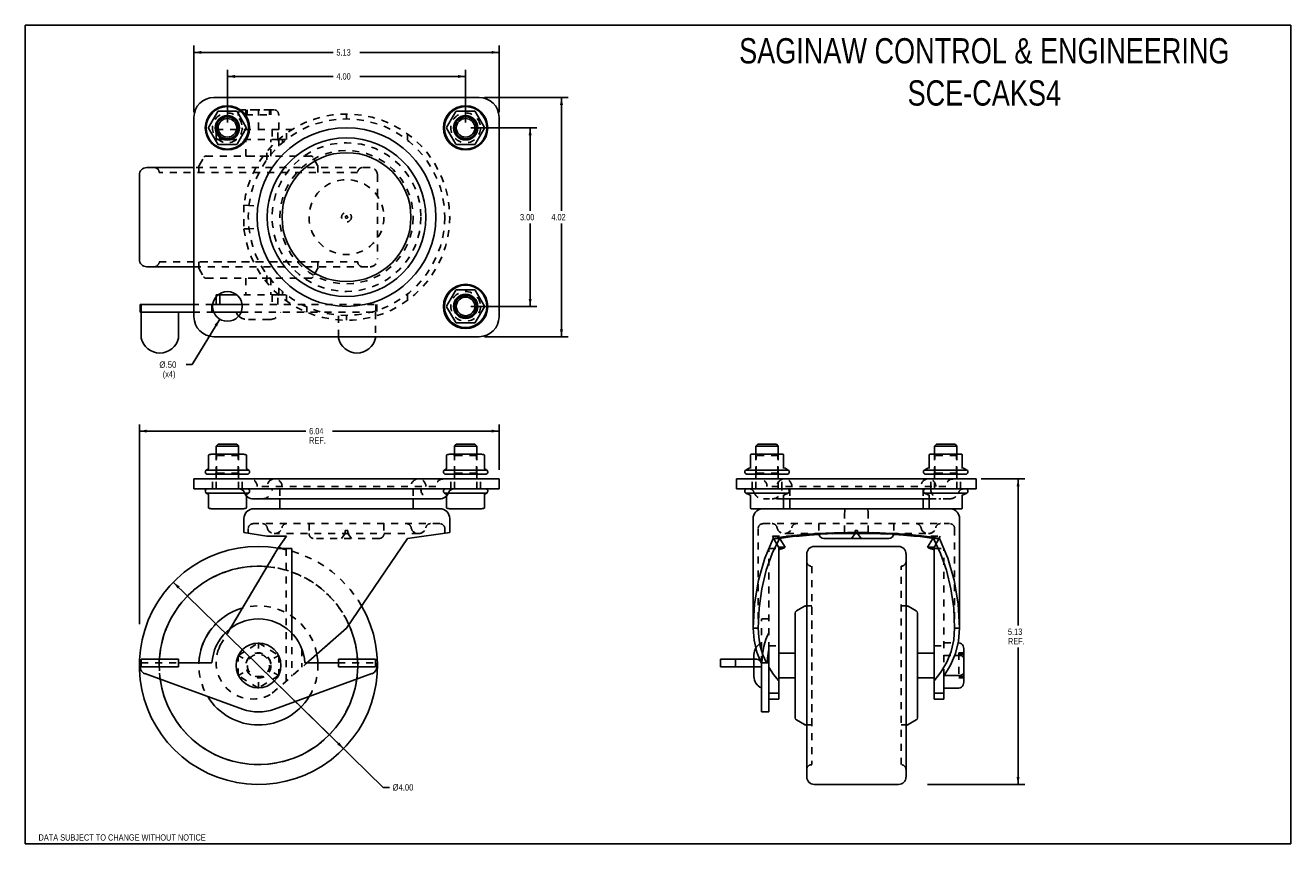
# Model space of a CAD drawing. Header units: inches. Extents: x 0 to 21.2, y 0 to 13.8.
import ezdxf
from ezdxf.enums import TextEntityAlignment as Align

# ---------------------------------------------------------------- set-up
doc = ezdxf.new("R2010")
doc.units = ezdxf.units.IN
doc.header["$LTSCALE"] = 1.16875
doc.header["$MEASUREMENT"] = 0
doc.linetypes.add('HIDDEN', pattern=[0.2, 0.1, -0.1])
doc.layers.get('0').update_dxf_attribs({"linetype": 'CONTINUOUS'})
doc.layers.add('DEFAULT_2', color=8, linetype='HIDDEN')
doc.styles.get("Standard").update_dxf_attribs({"font": 'txt', "width": 0.8})
doc.dimstyles.new('DIMSTYLE_1', dxfattribs={"dimtxt": 0.10625, "dimasz": 0.125, "dimexe": 0.18, "dimexo": 0.0625, "dimgap": 0.09, "dimtad": 0, "dimtih": 1, "dimtoh": 1, "dimzin": 4, "dimdsep": 46, "dimtxsty": 'Standard', "dimblk": '_FILLED', "dimblk1": '_FILLED', "dimblk2": '_FILLED', "dimcen": 0.09, "dimadec": 0, "dimazin": 0, "dimtfac": 1, "dimtofl": 0, "dimtmove": 0, "dimatfit": 3, "dimldrblk": '_FILLED', "dimfxl": 0, "dimtolj": 1, "dimtzin": 4, "dimarcsym": 0})
doc.dimstyles.new('DIMSTYLE_2', dxfattribs={"dimtxt": 0.10625, "dimasz": 0.125, "dimexe": 0.18, "dimexo": 0.0625, "dimgap": 0.09, "dimtad": 0, "dimtih": 1, "dimtoh": 1, "dimzin": 4, "dimdsep": 46, "dimtxsty": 'Standard', "dimblk": '_FILLED', "dimblk1": '_FILLED', "dimblk2": '_FILLED', "dimcen": 0.09, "dimadec": 0, "dimazin": 0, "dimtfac": 1, "dimtofl": 0, "dimtmove": 0, "dimatfit": 3, "dimldrblk": '_FILLED', "dimfxl": 0, "dimtolj": 1, "dimtzin": 4, "dimarcsym": 0})

# ---------------------------------------------------------------- blocks, each defined once
blk = doc.blocks.new('_FILLED')
at = {"color": 0, "linetype": 'ByBlock'}
blk.add_solid([(0, 0), (-1, 0.2), (-1, -0.2)], dxfattribs=at)
blk = doc.blocks.new('*D0')
at = {"color": 2, "linetype": 'Continuous'}
for p, q in [((7.481, 12.027), (8.59, 12.027)), ((8.478, 12.027), (8.478, 10.634)), ((8.478, 9.027), (8.478, 10.421)), ((7.481, 9.027), (8.59, 9.027))]:
    blk.add_line(p, q, dxfattribs=at)
at = {"color": 2, "linetype": 'Continuous', "xscale": 0.125, "yscale": 0.125, "zscale": 0.125}
for p, rotation in [((8.478, 12.027), 90), ((8.478, 9.027), 270)]:
    blk.add_blockref('_FILLED', p, dxfattribs=dict(at, rotation=rotation))
at = {"color": 2, "linetype": 'Continuous', "width": 0.8}
blk.add_text('3.00', height=0.1062, dxfattribs=at).set_placement((8.308, 10.474))
blk = doc.blocks.new('*D1')
at = {"color": 2, "linetype": 'Continuous'}
for p, q in [((3.394, 12.115), (3.394, 13.003)), ((7.394, 12.115), (7.394, 13.003)), ((3.394, 12.891), (5.171, 12.891)), ((7.394, 12.891), (5.617, 12.891))]:
    blk.add_line(p, q, dxfattribs=at)
at = {"color": 2, "linetype": 'Continuous', "xscale": 0.125, "yscale": 0.125, "zscale": 0.125, "rotation": 180}
blk.add_blockref('_FILLED', (3.394, 12.891), dxfattribs=at)
at = {"color": 2, "linetype": 'Continuous', "xscale": 0.125, "yscale": 0.125, "zscale": 0.125}
blk.add_blockref('_FILLED', (7.394, 12.891), dxfattribs=at)
at = {"color": 2, "linetype": 'Continuous', "width": 0.8}
blk.add_text('4.00', height=0.1062, dxfattribs=at).set_placement((5.224, 12.838))
blk = doc.blocks.new('*D2')
at = {"color": 2, "linetype": 'Continuous'}
for p, q in [((2.831, 12.292), (2.831, 13.408)), ((7.956, 12.292), (7.956, 13.408)), ((2.831, 13.295), (5.171, 13.295)), ((7.956, 13.295), (5.617, 13.295))]:
    blk.add_line(p, q, dxfattribs=at)
at = {"color": 2, "linetype": 'Continuous', "xscale": 0.125, "yscale": 0.125, "zscale": 0.125, "rotation": 180}
blk.add_blockref('_FILLED', (2.831, 13.295), dxfattribs=at)
at = {"color": 2, "linetype": 'Continuous', "xscale": 0.125, "yscale": 0.125, "zscale": 0.125}
blk.add_blockref('_FILLED', (7.956, 13.295), dxfattribs=at)
at = {"color": 2, "linetype": 'Continuous', "width": 0.8}
blk.add_text('5.13', height=0.1062, dxfattribs=at).set_placement((5.224, 13.242))
blk = doc.blocks.new('*D3')
at = {"color": 2, "linetype": 'Continuous'}
for p, q in [((7.711, 12.537), (9.116, 12.537)), ((9.004, 12.537), (9.004, 10.634)), ((9.004, 8.517), (9.004, 10.421)), ((7.711, 8.517), (9.116, 8.517))]:
    blk.add_line(p, q, dxfattribs=at)
at = {"color": 2, "linetype": 'Continuous', "xscale": 0.125, "yscale": 0.125, "zscale": 0.125}
for p, rotation in [((9.004, 12.537), 90), ((9.004, 8.517), 270)]:
    blk.add_blockref('_FILLED', p, dxfattribs=dict(at, rotation=rotation))
at = {"color": 2, "linetype": 'Continuous', "width": 0.8}
blk.add_text('4.02', height=0.1062, dxfattribs=at).set_placement((8.834, 10.474))
blk = doc.blocks.new('*D4')
at = {"color": 2, "linetype": 'Continuous'}
for p, q in [((3.265, 8.813), (2.804, 8.05)), ((2.804, 8.05), (2.701, 8.05))]:
    blk.add_line(p, q, dxfattribs=at)
at = {"color": 2, "linetype": 'Continuous', "xscale": 0.125, "yscale": 0.125, "zscale": 0.125, "rotation": 58.8967093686}
blk.add_blockref('_FILLED', (3.265, 8.813), dxfattribs=at)
at = {"color": 2, "linetype": 'Continuous'}
for s, width, p in [('%%c.50', 0.933333, (2.251, 7.996)), ('(x4)', 0.8, (2.308, 7.837))]:
    blk.add_text(s, height=0.1062, dxfattribs=dict(at, width=width)).set_placement(p)
blk = doc.blocks.new('*D5')
at = {"color": 2, "linetype": 'Continuous'}
for p, q in [((1.915, 3.686), (1.915, 7.045)), ((7.956, 6.281), (7.956, 7.045)), ((1.915, 6.932), (4.712, 6.932)), ((7.956, 6.932), (5.159, 6.932))]:
    blk.add_line(p, q, dxfattribs=at)
at = {"color": 2, "linetype": 'Continuous', "xscale": 0.125, "yscale": 0.125, "zscale": 0.125, "rotation": 180}
blk.add_blockref('_FILLED', (1.915, 6.932), dxfattribs=at)
at = {"color": 2, "linetype": 'Continuous', "xscale": 0.125, "yscale": 0.125, "zscale": 0.125}
blk.add_blockref('_FILLED', (7.956, 6.932), dxfattribs=at)
at = {"color": 2, "linetype": 'Continuous', "width": 0.8}
for s, p in [('6.04', (4.766, 6.879)), ('REF.', (4.766, 6.72))]:
    blk.add_text(s, height=0.1062, dxfattribs=at).set_placement(p)
blk = doc.blocks.new('*D6')
at = {"color": 2, "linetype": 'Continuous'}
for p, q in [((16.054, 6.128), (16.785, 6.128)), ((16.672, 6.128), (16.672, 3.668)), ((16.672, 0.995), (16.672, 3.296)), ((15.152, 0.995), (16.785, 0.995))]:
    blk.add_line(p, q, dxfattribs=at)
at = {"color": 2, "linetype": 'Continuous', "xscale": 0.125, "yscale": 0.125, "zscale": 0.125}
for p, rotation in [((16.672, 6.128), 90), ((16.672, 0.995), 270)]:
    blk.add_blockref('_FILLED', p, dxfattribs=dict(at, rotation=rotation))
at = {"color": 2, "linetype": 'Continuous', "width": 0.8}
for s, p in [('5.13', (16.502, 3.508)), ('REF.', (16.502, 3.349))]:
    blk.add_text(s, height=0.1062, dxfattribs=at).set_placement(p)
blk = doc.blocks.new('*D7')
at = {"color": 2, "linetype": 'Continuous'}
for p, q in [((2.485, 4.393), (3.915, 2.995)), ((5.345, 1.597), (3.915, 2.995)), ((3.915, 2.995), (6.01, 0.946)), ((6.01, 0.946), (6.114, 0.946))]:
    blk.add_line(p, q, dxfattribs=at)
at = {"color": 2, "linetype": 'Continuous', "xscale": 0.125, "yscale": 0.125, "zscale": 0.125}
for p, rotation in [((2.485, 4.393), 135.6494980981), ((5.345, 1.597), 315.6494980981)]:
    blk.add_blockref('_FILLED', p, dxfattribs=dict(at, rotation=rotation))
at = {"color": 2, "linetype": 'Continuous', "width": 0.906667}
blk.add_text('%%c4.00', height=0.1062, dxfattribs=at).set_placement((6.167, 0.893))

msp = doc.modelspace()

# ---------------------------------------------------------------- linework, layer by layer
at = {"color": 7, "linetype": 'Continuous'}
for p, q in [((0, 0), (0, 13.75)), ((0, 13.75), (21.25, 13.75)), ((21.25, 0), (21.25, 13.75)), ((7.623, 12.537), (3.165, 12.537)), ((2.831, 12.204), (2.831, 8.851)), ((3.076, 12.032), (3.231, 12.3)), ((3.548, 12.305), (3.239, 12.305)), ((3.557, 12.3), (3.711, 12.032)), ((7.076, 12.032), (7.231, 12.3)), ((7.548, 12.305), (7.239, 12.305)), ((7.557, 12.3), (7.711, 12.032)), ((7.956, 12.204), (7.956, 8.851)), ((3.231, 11.755), (3.076, 12.022)), ((3.711, 12.022), (3.557, 11.755)), ((7.231, 11.755), (7.076, 12.022)), ((7.711, 12.022), (7.557, 11.755)), ((3.548, 11.75), (3.239, 11.75)), ((7.548, 11.75), (7.239, 11.75)), ((2.04, 11.361), (2.831, 11.361)), ((1.915, 11.235), (1.915, 9.819)), ((2.831, 9.694), (2.04, 9.694)), ((3.204, 9.057), (3.204, 9.19)), ((3.547, 9.223), (3.241, 9.223)), ((3.269, 9.057), (3.269, 9.223)), ((7.076, 9.032), (7.231, 9.3)), ((7.548, 9.305), (7.239, 9.305)), ((7.557, 9.3), (7.711, 9.032)), ((1.929, 9.057), (1.929, 8.932)), ((2.831, 9.057), (1.929, 9.057)), ((1.929, 8.932), (2.831, 8.932)), ((1.945, 9.057), (1.945, 8.932)), ((1.947, 8.495), (1.947, 8.932)), ((2.572, 8.932), (2.572, 8.495)), ((3.147, 9.057), (3.64, 9.057)), ((3.623, 8.932), (3.165, 8.932)), ((7.231, 8.755), (7.076, 9.022)), ((7.711, 9.022), (7.557, 8.755)), ((7.548, 8.75), (7.239, 8.75)), ((7.623, 8.517), (3.165, 8.517)), ((5.257, 8.517), (5.257, 8.495)), ((5.882, 8.517), (5.882, 8.495)), ((3.237, 6.711), (3.207, 6.681)), ((3.207, 6.544), (3.207, 6.681)), ((3.207, 6.681), (3.58, 6.681)), ((3.237, 6.711), (3.55, 6.711)), ((3.55, 6.711), (3.58, 6.681)), ((3.58, 6.544), (3.58, 6.681)), ((7.237, 6.711), (7.207, 6.681)), ((7.207, 6.544), (7.207, 6.681)), ((7.207, 6.681), (7.58, 6.681)), ((7.237, 6.711), (7.55, 6.711)), ((7.55, 6.711), (7.58, 6.681)), ((7.58, 6.544), (7.58, 6.681)), ((12.3, 6.711), (12.27, 6.681)), ((12.27, 6.544), (12.27, 6.681)), ((12.27, 6.681), (12.643, 6.681)), ((12.3, 6.711), (12.613, 6.711)), ((12.613, 6.711), (12.643, 6.681)), ((12.643, 6.544), (12.643, 6.681)), ((15.3, 6.711), (15.27, 6.681)), ((15.27, 6.544), (15.27, 6.681)), ((15.27, 6.681), (15.643, 6.681)), ((15.3, 6.711), (15.613, 6.711)), ((15.613, 6.711), (15.643, 6.681)), ((15.643, 6.544), (15.643, 6.681)), ((3.075, 6.524), (3.075, 6.523)), ((3.075, 6.523), (3.075, 6.305)), ((3.649, 6.544), (3.138, 6.544)), ((3.713, 6.523), (3.713, 6.305)), ((7.075, 6.524), (7.075, 6.523)), ((7.075, 6.523), (7.075, 6.305)), ((7.649, 6.544), (7.138, 6.544)), ((7.713, 6.523), (7.713, 6.305)), ((12.179, 6.533), (12.179, 6.306)), ((12.201, 6.544), (12.188, 6.543)), ((12.712, 6.544), (12.201, 6.544)), ((12.712, 6.544), (12.725, 6.543)), ((12.734, 6.533), (12.734, 6.306)), ((15.179, 6.533), (15.179, 6.306)), ((15.201, 6.544), (15.188, 6.543)), ((15.712, 6.544), (15.201, 6.544)), ((15.712, 6.544), (15.725, 6.543)), ((15.734, 6.533), (15.734, 6.306)), ((3.07, 6.296), (3.038, 6.278)), ((3.038, 6.278), (3.75, 6.278)), ((3.728, 6.208), (3.06, 6.208)), ((3.07, 6.296), (3.07, 6.296)), ((3.207, 6.128), (3.207, 6.208)), ((3.58, 6.128), (3.58, 6.208)), ((3.718, 6.296), (3.75, 6.278)), ((7.07, 6.296), (7.038, 6.278)), ((7.038, 6.278), (7.75, 6.278)), ((7.728, 6.208), (7.06, 6.208)), ((7.07, 6.296), (7.07, 6.296)), ((7.207, 6.128), (7.207, 6.208)), ((7.58, 6.128), (7.58, 6.208)), ((7.718, 6.296), (7.75, 6.278)), ((12.101, 6.278), (12.812, 6.278)), ((12.791, 6.208), (12.122, 6.208)), ((12.27, 6.128), (12.27, 6.208)), ((12.643, 6.128), (12.643, 6.208)), ((15.101, 6.278), (15.812, 6.278)), ((15.791, 6.208), (15.122, 6.208)), ((15.27, 6.128), (15.27, 6.208)), ((15.643, 6.128), (15.643, 6.208)), ((2.831, 6.128), (2.831, 5.961)), ((2.831, 6.128), (7.956, 6.128)), ((2.831, 5.961), (7.956, 5.961)), ((7.956, 5.961), (7.956, 6.128)), ((11.946, 5.961), (11.946, 6.128)), ((11.946, 6.128), (15.966, 6.128)), ((15.966, 5.961), (11.946, 5.961)), ((15.966, 6.128), (15.966, 5.961)), ((3.07, 5.874), (3.038, 5.891)), ((3.038, 5.891), (3.681, 5.891)), ((3.075, 5.647), (3.075, 5.865)), ((3.713, 5.647), (3.713, 5.846)), ((6.956, 5.795), (3.831, 5.795)), ((4.274, 5.795), (4.274, 5.628)), ((6.514, 5.795), (6.514, 5.628)), ((7.075, 5.647), (7.075, 5.846)), ((7.106, 5.891), (7.75, 5.891)), ((7.713, 5.647), (7.713, 5.865)), ((7.717, 5.873), (7.718, 5.874)), ((7.718, 5.874), (7.75, 5.891)), ((12.173, 5.854), (12.101, 5.891)), ((12.101, 5.891), (12.812, 5.891)), ((12.179, 5.636), (12.179, 5.864)), ((12.734, 5.636), (12.734, 5.864)), ((15.179, 5.795), (12.734, 5.795)), ((12.74, 5.854), (12.812, 5.891)), ((12.837, 5.795), (12.837, 5.628)), ((15.076, 5.795), (15.076, 5.628)), ((15.173, 5.854), (15.101, 5.891)), ((15.101, 5.891), (15.812, 5.891)), ((15.179, 5.636), (15.179, 5.864)), ((15.734, 5.636), (15.734, 5.864)), ((15.74, 5.854), (15.812, 5.891)), ((3.075, 5.645), (3.075, 5.647)), ((3.138, 5.625), (3.649, 5.625)), ((3.713, 5.645), (3.713, 5.647)), ((6.96, 5.628), (3.839, 5.628)), ((7.075, 5.645), (7.075, 5.647)), ((7.138, 5.625), (7.649, 5.625)), ((7.713, 5.645), (7.713, 5.647)), ((12.201, 5.625), (12.188, 5.626)), ((12.201, 5.625), (12.712, 5.625)), ((12.712, 5.625), (12.725, 5.626)), ((15.183, 5.628), (12.73, 5.628)), ((15.201, 5.625), (15.188, 5.626)), ((15.201, 5.625), (15.712, 5.625)), ((15.712, 5.625), (15.725, 5.626)), ((3.672, 5.228), (3.672, 5.461)), ((7.127, 5.461), (7.127, 5.227)), ((12.223, 5.461), (12.223, 3.622)), ((15.69, 5.461), (15.69, 3.622)), ((3.672, 5.228), (4.054, 5.167)), ((4.385, 5.167), (4.054, 5.167)), ((4.385, 5.167), (4.252, 4.976)), ((6.418, 5.129), (5.394, 3.622)), ((7.127, 5.228), (6.418, 5.129)), ((12.721, 5.155), (12.558, 5.129)), ((12.663, 5.129), (12.558, 5.129)), ((12.94, 5.167), (12.994, 5.167)), ((14.502, 5.128), (13.41, 5.128)), ((14.305, 5.211), (13.607, 5.211)), ((14.919, 5.167), (14.973, 5.167)), ((15.355, 5.129), (15.25, 5.129)), ((3.446, 3.619), (4.242, 4.961)), ((4.477, 4.961), (4.242, 4.961)), ((4.252, 4.976), (4.252, 4.961)), ((4.477, 4.961), (4.477, 3.537)), ((12.652, 2.431), (12.652, 4.939)), ((14.664, 4.995), (13.248, 4.995)), ((15.261, 2.431), (15.261, 4.939)), ((13.123, 1.12), (13.123, 4.869)), ((14.79, 4.869), (14.79, 1.12)), ((12.93, 3.874), (12.93, 2.115)), ((13.087, 3.989), (12.95, 3.91)), ((13.123, 3.995), (13.107, 3.995)), ((14.79, 3.995), (14.805, 3.995)), ((14.826, 3.989), (14.962, 3.91)), ((14.983, 3.874), (14.983, 2.115)), ((5.394, 3.622), (4.717, 3.027)), ((12.306, 3.622), (12.223, 3.622)), ((15.69, 3.622), (15.606, 3.622)), ((12.486, 2.213), (12.486, 3.269)), ((12.93, 3.203), (12.652, 3.203)), ((14.983, 3.203), (15.261, 3.203)), ((15.665, 3.374), (15.678, 3.374)), ((15.761, 3.277), (15.761, 2.712)), ((1.945, 3.036), (1.936, 3.013)), ((1.947, 3.036), (1.945, 3.036)), ((1.947, 3.098), (1.947, 2.973)), ((2.572, 3.098), (1.947, 3.098)), ((2.572, 3.098), (2.572, 2.973)), ((3.135, 3.036), (2.572, 3.036)), ((4.717, 3.036), (4.695, 3.036)), ((4.717, 3.036), (4.717, 3.027)), ((5.257, 3.036), (4.727, 3.036)), ((5.257, 3.098), (5.257, 2.973)), ((5.882, 3.098), (5.257, 3.098)), ((5.882, 3.098), (5.882, 2.973)), ((5.885, 3.036), (5.882, 3.036)), ((5.893, 3.013), (5.885, 3.036)), ((11.673, 3.098), (11.673, 2.973)), ((12.283, 3.098), (11.673, 3.098)), ((11.924, 3.098), (11.924, 2.973)), ((12.236, 3.098), (12.236, 3.18)), ((12.361, 2.213), (12.361, 3.036)), ((12.486, 3.036), (12.361, 3.036)), ((15.607, 3.164), (15.678, 3.164)), ((1.947, 2.973), (2.572, 2.973)), ((2.009, 2.857), (3.647, 2.261)), ((4.182, 2.261), (5.82, 2.857)), ((5.257, 2.973), (5.882, 2.973)), ((11.673, 2.973), (12.361, 2.973)), ((12.236, 2.809), (12.236, 2.973)), ((12.93, 2.786), (12.652, 2.786)), ((14.983, 2.786), (15.261, 2.786)), ((15.427, 2.816), (15.427, 2.431)), ((15.433, 2.825), (15.678, 2.825)), ((15.427, 2.615), (15.678, 2.615)), ((12.652, 2.528), (12.486, 2.528)), ((12.486, 2.431), (12.652, 2.431)), ((15.427, 2.528), (15.261, 2.528)), ((15.261, 2.431), (15.427, 2.431)), ((12.486, 2.213), (12.361, 2.213)), ((13.087, 2), (12.95, 2.079)), ((13.123, 1.995), (13.107, 1.995)), ((14.79, 1.995), (14.805, 1.995)), ((14.826, 2), (14.962, 2.079)), ((14.664, 0.995), (13.248, 0.995)), ((0, 0), (21.25, 0))]:
    msp.add_line(p, q, dxfattribs=at)
at = {"color": 8, "linetype": 'HIDDEN'}
for p, q in [((3.704, 12.248), (3.704, 12.332)), ((4.125, 12.332), (3.704, 12.332)), ((3.727, 12.248), (3.727, 12.332)), ((4.102, 12.248), (4.102, 12.332)), ((4.125, 12.248), (4.125, 12.332)), ((3.704, 12.248), (4.125, 12.248)), ((3.269, 11.832), (3.269, 11.998)), ((4.148, 11.998), (4.148, 11.832)), ((4.242, 11.832), (4.242, 11.998)), ((3.204, 11.832), (4.252, 11.832)), ((3.706, 11.554), (3.706, 11.832)), ((4.123, 11.554), (4.123, 11.832)), ((4.255, 11.832), (4.383, 11.832)), ((4.317, 11.778), (4.317, 11.832)), ((3.706, 11.554), (4.123, 11.554)), ((2.915, 11.277), (2.915, 11.376)), ((4.915, 11.277), (4.915, 11.376)), ((5.915, 11.235), (5.915, 9.819)), ((2.915, 9.777), (2.915, 9.678)), ((4.915, 9.777), (2.915, 9.777)), ((4.915, 9.777), (4.915, 9.678)), ((3.706, 9.501), (3.706, 9.223)), ((4.123, 9.501), (3.706, 9.501)), ((4.123, 9.501), (4.123, 9.223)), ((3.204, 9.223), (3.241, 9.223)), ((4.252, 9.223), (3.547, 9.223)), ((4.242, 9.057), (4.242, 9.223)), ((4.255, 9.223), (4.383, 9.223)), ((4.317, 9.277), (4.317, 9.223)), ((3.144, 5.961), (3.144, 6.128)), ((3.644, 6.128), (3.144, 6.128)), ((3.644, 5.961), (3.144, 5.961)), ((3.644, 5.961), (3.644, 6.128)), ((7.144, 5.961), (7.144, 6.128)), ((7.644, 6.128), (7.144, 6.128)), ((7.644, 5.961), (7.144, 5.961)), ((7.644, 5.961), (7.644, 6.128)), ((12.206, 5.961), (12.206, 6.128)), ((12.706, 6.128), (12.206, 6.128)), ((12.706, 5.961), (12.206, 5.961)), ((12.706, 5.961), (12.706, 6.128)), ((15.206, 5.961), (15.206, 6.128)), ((15.706, 6.128), (15.206, 6.128)), ((15.706, 5.961), (15.206, 5.961)), ((15.706, 5.961), (15.706, 6.128)), ((4.274, 5.628), (6.514, 5.628)), ((12.837, 5.628), (15.076, 5.628)), ((3.269, 3.323), (4.242, 4.961)), ((4.242, 4.961), (4.477, 4.961)), ((4.255, 4.98), (4.317, 4.954)), ((4.383, 2.734), (4.383, 4.939)), ((12.486, 4.961), (12.652, 4.961)), ((12.652, 4.939), (12.652, 4.98)), ((12.706, 4.954), (12.652, 4.954)), ((15.207, 4.954), (15.261, 4.954)), ((15.261, 4.98), (15.261, 4.939)), ((15.261, 4.961), (15.427, 4.961)), ((13.206, 3.995), (13.123, 3.995)), ((13.206, 1.995), (13.206, 3.995)), ((14.706, 3.995), (14.79, 3.995)), ((4.148, 2.528), (5.394, 3.622)), ((3.269, 3.323), (3.253, 3.285)), ((12.93, 2.786), (12.93, 3.203)), ((14.983, 3.203), (14.983, 2.786)), ((15.261, 3.323), (15.427, 3.323)), ((15.677, 3.205), (15.677, 2.784)), ((15.677, 3.205), (15.761, 3.205)), ((15.761, 2.784), (15.761, 3.205)), ((15.677, 3.182), (15.761, 3.182)), ((15.677, 2.807), (15.761, 2.807)), ((15.677, 2.784), (15.761, 2.784)), ((13.206, 1.995), (13.123, 1.995)), ((14.706, 1.995), (14.79, 1.995))]:
    msp.add_line(p, q, dxfattribs=at)
at = {"color": 7, "linetype": 'Continuous'}
for points in [[(3.081, 6.532), (3.078, 6.53), (3.076, 6.527), (3.075, 6.524)], [(3.707, 6.532), (3.71, 6.53), (3.712, 6.527), (3.713, 6.524), (3.713, 6.523)], [(7.081, 6.532), (7.078, 6.53), (7.076, 6.527), (7.075, 6.524)], [(7.707, 6.532), (7.71, 6.53), (7.712, 6.527), (7.713, 6.524), (7.713, 6.523)], [(3.075, 6.304), (3.075, 6.302), (3.074, 6.3), (3.073, 6.299), (3.073, 6.298), (3.072, 6.297), (3.071, 6.297), (3.071, 6.296), (3.07, 6.296)], [(3.718, 6.296), (3.718, 6.296), (3.717, 6.296), (3.716, 6.297), (3.716, 6.297), (3.715, 6.298), (3.714, 6.299), (3.714, 6.3), (3.713, 6.302), (3.713, 6.304)], [(7.075, 6.304), (7.075, 6.302), (7.074, 6.3), (7.073, 6.299), (7.073, 6.298), (7.072, 6.297), (7.071, 6.297), (7.071, 6.296), (7.07, 6.296)], [(7.718, 6.296), (7.718, 6.296), (7.717, 6.296), (7.716, 6.297), (7.716, 6.297), (7.715, 6.298), (7.714, 6.299), (7.714, 6.3), (7.713, 6.302), (7.713, 6.304)], [(3.07, 5.874), (3.071, 5.873), (3.071, 5.872), (3.072, 5.871), (3.073, 5.87), (3.074, 5.868), (3.075, 5.865)], [(7.713, 5.865), (7.713, 5.868), (7.714, 5.87), (7.715, 5.871), (7.716, 5.872), (7.717, 5.873)], [(3.081, 5.637), (3.078, 5.639), (3.076, 5.642), (3.075, 5.645)], [(3.707, 5.637), (3.71, 5.639), (3.712, 5.642), (3.713, 5.645)], [(7.081, 5.637), (7.078, 5.639), (7.076, 5.642), (7.075, 5.645)], [(7.707, 5.637), (7.71, 5.639), (7.712, 5.642), (7.713, 5.645)], [(12.558, 5.129), (12.419, 4.8), (12.312, 4.429), (12.246, 4.032), (12.223, 3.622)], [(12.663, 5.129), (12.544, 4.877), (12.444, 4.593), (12.369, 4.283), (12.322, 3.956), (12.306, 3.622)], [(13.956, 5.216), (13.745, 5.214), (13.537, 5.209), (13.336, 5.199), (13.145, 5.186), (12.967, 5.17), (12.805, 5.151), (12.663, 5.129)], [(12.672, 5.13), (12.706, 5.07), (12.762, 4.98)], [(15.355, 5.129), (15.192, 5.155), (15.004, 5.179), (14.794, 5.198), (14.567, 5.212), (14.328, 5.222), (14.081, 5.227), (13.832, 5.227), (13.585, 5.222), (13.346, 5.212), (13.119, 5.198), (12.909, 5.179), (12.721, 5.155)], [(12.994, 5.167), (13.168, 5.184), (13.328, 5.196)], [(15.25, 5.129), (15.108, 5.151), (14.946, 5.17), (14.768, 5.186), (14.577, 5.199), (14.376, 5.209), (14.168, 5.214), (13.956, 5.216)], [(14.583, 5.196), (14.745, 5.184), (14.919, 5.167)], [(15.15, 4.98), (15.207, 5.07), (15.241, 5.13)], [(15.606, 3.622), (15.591, 3.956), (15.544, 4.283), (15.469, 4.593), (15.369, 4.877), (15.25, 5.129)], [(15.69, 3.622), (15.667, 4.032), (15.601, 4.429), (15.494, 4.8), (15.355, 5.129)], [(12.652, 4.939), (12.679, 4.947), (12.706, 4.954)], [(12.706, 4.954), (12.734, 4.967), (12.762, 4.98)], [(15.15, 4.98), (15.179, 4.967), (15.207, 4.954)], [(15.207, 4.954), (15.234, 4.947), (15.261, 4.939)], [(12.223, 3.622), (12.239, 3.417), (12.286, 3.217), (12.345, 3.067)], [(12.306, 3.622), (12.316, 3.469), (12.343, 3.319), (12.387, 3.174), (12.447, 3.036)], [(15.261, 2.734), (15.376, 2.884), (15.473, 3.051), (15.546, 3.232), (15.591, 3.425), (15.606, 3.622)], [(15.427, 2.816), (15.537, 2.997), (15.62, 3.195), (15.672, 3.405), (15.69, 3.622)], [(12.486, 3.269), (12.474, 3.194), (12.466, 3.116), (12.462, 3.036)], [(15.761, 3.277), (15.758, 3.3), (15.751, 3.323), (15.739, 3.343), (15.722, 3.359), (15.702, 3.37), (15.678, 3.374)], [(15.761, 3.118), (15.757, 3.131), (15.747, 3.144), (15.729, 3.154), (15.706, 3.161), (15.678, 3.164)], [(12.486, 2.965), (12.564, 2.844), (12.652, 2.734)], [(15.761, 2.871), (15.757, 2.858), (15.747, 2.846), (15.729, 2.835), (15.706, 2.828), (15.678, 2.825)], [(15.761, 2.712), (15.758, 2.689), (15.751, 2.667), (15.739, 2.646), (15.722, 2.63), (15.702, 2.619), (15.678, 2.615)]]:
    msp.add_lwpolyline(points, dxfattribs=at)
for centre, radius in [((3.394, 12.027), 0.372), ((3.394, 12.027), 0.356), ((7.394, 12.027), 0.372), ((7.394, 12.027), 0.356), ((3.394, 12.027), 0.204), ((3.394, 12.027), 0.186), ((3.394, 12.027), 0.156), ((7.394, 12.027), 0.204), ((7.394, 12.027), 0.186), ((7.394, 12.027), 0.156), ((5.394, 10.527), 1.5), ((5.394, 10.527), 1.333), ((5.394, 10.527), 1.083), ((7.394, 9.027), 0.372), ((7.394, 9.027), 0.356), ((3.394, 9.027), 0.25), ((7.394, 9.027), 0.204), ((7.394, 9.027), 0.186), ((7.394, 9.027), 0.156), ((3.915, 2.995), 0.376)]:
    msp.add_circle(centre, radius, dxfattribs=at)
at = {"color": 8, "linetype": 'HIDDEN'}
for centre, radius in [((3.394, 12.027), 0.25), ((7.394, 12.027), 0.25), ((7.394, 9.027), 0.25), ((3.915, 2.995), 0.211), ((3.915, 2.995), 0.208), ((3.915, 2.995), 0.187)]:
    msp.add_circle(centre, radius, dxfattribs=at)
at = {"color": 7, "linetype": 'Continuous'}
for centre, radius, start, end in [((3.165, 12.204), 0.333, 90, 180), ((7.623, 12.204), 0.333, 0, 90), ((3.239, 12.295), 0.01, 90, 150), ((3.548, 12.295), 0.01, 30, 90), ((7.239, 12.295), 0.01, 90, 150), ((7.548, 12.295), 0.01, 30, 90), ((3.085, 12.027), 0.01, 150, 210), ((3.703, 12.027), 0.01, 330, 30), ((7.085, 12.027), 0.01, 150, 210), ((7.703, 12.027), 0.01, 330, 30), ((3.239, 11.76), 0.01, 210, 270), ((3.548, 11.76), 0.01, 270, 330), ((7.239, 11.76), 0.01, 210, 270), ((7.548, 11.76), 0.01, 270, 330), ((2.04, 11.235), 0.125, 90, 180), ((2.04, 9.819), 0.125, 180, 270), ((7.239, 9.295), 0.01, 90, 150), ((7.548, 9.295), 0.01, 30, 90), ((3.729, 9.015), 0.208, 203.5181, 225.5629), ((7.085, 9.027), 0.01, 150, 210), ((7.703, 9.027), 0.01, 330, 30), ((3.165, 8.851), 0.333, 180, 270), ((7.239, 8.76), 0.01, 210, 270), ((7.548, 8.76), 0.01, 270, 330), ((7.623, 8.851), 0.333, 270, 360), ((2.26, 8.564), 0.32, 192.4293, 347.5707), ((5.57, 8.564), 0.32, 192.4293, 347.5707), ((3.138, 6.403), 0.141, 90, 113.95), ((3.649, 6.403), 0.141, 66.05, 90), ((7.138, 6.403), 0.141, 90, 113.95), ((7.649, 6.403), 0.141, 66.05, 90), ((12.189, 6.533), 0.01, 95.1938, 180), ((12.724, 6.533), 0.01, 0, 84.8062), ((15.189, 6.533), 0.01, 95.1938, 180), ((15.724, 6.533), 0.01, 0, 84.8062), ((3.06, 6.246), 0.0384, 124.4497, 270), ((3.728, 6.246), 0.0384, 270, 55.5503), ((7.06, 6.246), 0.0384, 124.4497, 270), ((7.728, 6.246), 0.0384, 270, 55.5503), ((12.122, 6.246), 0.0384, 124.4497, 270), ((12.456, 5.678), 0.698, 113.9679, 120.6631), ((12.169, 6.325), 0.01, 293.9679, 360), ((12.744, 6.325), 0.01, 180, 246.0321), ((12.456, 5.678), 0.698, 59.3369, 66.0321), ((12.791, 6.246), 0.0384, 270, 55.5503), ((15.122, 6.246), 0.0384, 124.4497, 270), ((15.456, 5.678), 0.698, 113.9679, 120.6631), ((15.169, 6.325), 0.01, 293.9679, 360), ((15.744, 6.325), 0.01, 180, 246.0321), ((15.456, 5.678), 0.698, 59.3369, 66.0321), ((15.791, 6.246), 0.0384, 270, 55.5503), ((3.06, 5.923), 0.0384, 90, 235.5503), ((3.596, 5.878), 0.0833, 19.4712, 90), ((7.192, 5.878), 0.0833, 90, 160.5288), ((7.728, 5.923), 0.0384, 304.4497, 90), ((12.122, 5.923), 0.0384, 90, 235.5503), ((12.791, 5.923), 0.0384, 304.4497, 90), ((15.122, 5.923), 0.0384, 90, 235.5503), ((15.791, 5.923), 0.0384, 304.4497, 90), ((3.831, 5.961), 0.167, 199.4712, 270), ((6.956, 5.961), 0.167, 270, 340.5288), ((12.169, 5.845), 0.01, 0, 66.0321), ((12.744, 5.845), 0.01, 113.9679, 180), ((15.169, 5.845), 0.01, 0, 66.0321), ((15.744, 5.845), 0.01, 113.9679, 180), ((3.138, 5.767), 0.141, 246.05, 270), ((3.649, 5.767), 0.141, 270, 293.95), ((3.839, 5.461), 0.167, 90, 180), ((6.961, 5.461), 0.167, 0, 90), ((7.138, 5.767), 0.141, 246.05, 270), ((7.649, 5.767), 0.141, 270, 293.95), ((12.189, 5.636), 0.01, 180, 264.8062), ((12.39, 5.461), 0.167, 97.0437, 180), ((12.724, 5.636), 0.01, 275.1938, 360), ((15.189, 5.636), 0.01, 180, 264.8062), ((15.523, 5.461), 0.167, 0, 82.9563), ((15.724, 5.636), 0.01, 275.1938, 360), ((13.41, 5.211), 0.0833, 188.6858, 270), ((14.502, 5.211), 0.0833, 270, 351.3142), ((3.915, 2.995), 2, 80.2584, 29.9771), ((13.248, 4.869), 0.125, 90, 180), ((14.664, 4.869), 0.125, 360, 90), ((3.915, 2.995), 1.667, 85.0682, 176.404), ((3.915, 2.995), 1, 105.7775, 177.6527), ((12.971, 3.874), 0.0417, 120, 180), ((13.107, 3.953), 0.0417, 90, 120), ((14.805, 3.953), 0.0417, 60, 90), ((14.942, 3.874), 0.0417, 360, 60), ((3.915, 2.995), 0.781, 3.0301, 176.9699), ((3.915, 2.995), 1.667, 3.596, 24.2145), ((12.444, 3.18), 0.208, 147.9036, 180), ((2.051, 2.971), 0.122, 160, 250), ((3.915, 2.995), 1, 2.3433, 10.8911), ((5.779, 2.971), 0.122, 290, 20), ((12.283, 3.018), 0.08, 12.6356, 90), ((3.915, 2.995), 1.667, 187.9837, 352.0163), ((12.444, 2.809), 0.208, 180, 246.4819), ((3.915, 2.995), 1, 211.5459, 328.4573), ((3.915, 2.995), 0.781, 250, 290), ((12.971, 2.115), 0.0417, 180, 240), ((13.107, 2.036), 0.0417, 240, 270), ((14.805, 2.036), 0.0417, 270, 300), ((14.942, 2.115), 0.0417, 300, 0), ((13.248, 1.12), 0.125, 180, 270), ((14.664, 1.12), 0.125, 270, 0)]:
    msp.add_arc(centre, radius, start, end, dxfattribs=at)
at = {"color": 8, "linetype": 'HIDDEN'}
for centre, radius, start, end in [((3.915, 2.995), 2, 76.4547, 78.3976), ((3.818, 3.045), 0.614, 156.965, 302.5712)]:
    msp.add_arc(centre, radius, start, end, dxfattribs=at)
at = {"layer": 'DEFAULT_2', "color": 8, "linetype": 'HIDDEN'}
for p, q in [((4.172, 12.332), (3.657, 12.332)), ((3.915, 11.998), (3.915, 12.332)), ((3.575, 11.998), (3.575, 12.249)), ((4.255, 11.998), (4.255, 12.249)), ((5.394, 12.261), (5.394, 12.177)), ((3.204, 11.832), (3.204, 11.998)), ((3.204, 11.998), (4.477, 11.998)), ((4.385, 11.833), (4.385, 11.937)), ((6.418, 11.926), (6.418, 11.821)), ((4.255, 11.832), (4.252, 11.832)), ((4.255, 11.721), (4.255, 11.832)), ((2.92, 11.397), (2.999, 11.533)), ((3.035, 11.554), (4.794, 11.554)), ((4.054, 11.49), (4.054, 11.627)), ((4.909, 11.397), (4.83, 11.533)), ((5.581, 11.277), (2.248, 11.277)), ((5.789, 11.361), (2.831, 11.361)), ((3.672, 10.727), (3.672, 10.328)), ((3.672, 10.727), (3.755, 10.722)), ((3.755, 10.722), (3.839, 10.717)), ((3.672, 10.328), (3.755, 10.333)), ((3.755, 10.333), (3.839, 10.338)), ((2.248, 9.777), (5.582, 9.777)), ((2.831, 9.694), (5.789, 9.694)), ((2.92, 9.658), (2.999, 9.521)), ((4.054, 9.428), (4.054, 9.565)), ((4.909, 9.658), (4.83, 9.521)), ((4.794, 9.501), (3.035, 9.501)), ((3.204, 9.19), (3.204, 9.223)), ((4.148, 9.223), (4.148, 9.057)), ((4.255, 9.223), (4.252, 9.223)), ((4.255, 9.223), (4.255, 9.333)), ((4.385, 9.118), (4.385, 9.222)), ((6.418, 9.234), (6.418, 9.129)), ((3.147, 9.057), (2.831, 9.057)), ((3.165, 8.932), (2.831, 8.932)), ((3.135, 9.057), (3.135, 8.932)), ((3.623, 8.932), (5.901, 8.932)), ((3.64, 9.057), (5.901, 9.057)), ((4.695, 9.057), (4.695, 9.033)), ((4.695, 8.941), (4.695, 8.932)), ((4.727, 9.018), (4.727, 8.932)), ((5.257, 8.517), (5.257, 8.932)), ((5.882, 8.932), (5.882, 8.517)), ((5.885, 9.057), (5.885, 8.932)), ((5.901, 9.057), (5.901, 8.932)), ((4.1, 8.807), (3.729, 8.807)), ((5.394, 8.877), (5.394, 8.794)), ((3.21, 6.524), (3.19, 6.544)), ((3.207, 6.208), (3.207, 6.544)), ((3.21, 6.228), (3.21, 6.524)), ((3.577, 6.524), (3.21, 6.524)), ((3.577, 6.524), (3.597, 6.544)), ((3.577, 6.228), (3.577, 6.524)), ((3.58, 6.208), (3.58, 6.544)), ((7.21, 6.524), (7.19, 6.544)), ((7.207, 6.208), (7.207, 6.544)), ((7.21, 6.228), (7.21, 6.524)), ((7.577, 6.524), (7.21, 6.524)), ((7.577, 6.524), (7.597, 6.544)), ((7.577, 6.228), (7.577, 6.524)), ((7.58, 6.208), (7.58, 6.544)), ((12.273, 6.524), (12.253, 6.544)), ((12.27, 6.208), (12.27, 6.544)), ((12.273, 6.228), (12.273, 6.524)), ((12.64, 6.524), (12.273, 6.524)), ((12.64, 6.524), (12.66, 6.544)), ((12.64, 6.228), (12.64, 6.524)), ((12.643, 6.208), (12.643, 6.544)), ((15.273, 6.524), (15.253, 6.544)), ((15.27, 6.208), (15.27, 6.544)), ((15.273, 6.228), (15.273, 6.524)), ((15.64, 6.524), (15.273, 6.524)), ((15.64, 6.524), (15.66, 6.544)), ((15.64, 6.228), (15.64, 6.524)), ((15.643, 6.208), (15.643, 6.544)), ((3.21, 6.228), (3.19, 6.208)), ((3.577, 6.228), (3.21, 6.228)), ((3.577, 6.228), (3.597, 6.208)), ((7.21, 6.228), (7.19, 6.208)), ((7.577, 6.228), (7.21, 6.228)), ((7.577, 6.228), (7.597, 6.208)), ((12.273, 6.228), (12.253, 6.208)), ((12.64, 6.228), (12.273, 6.228)), ((12.64, 6.228), (12.66, 6.208)), ((15.273, 6.228), (15.253, 6.208)), ((15.64, 6.228), (15.273, 6.228)), ((15.64, 6.228), (15.66, 6.208)), ((3.207, 5.961), (3.207, 6.128)), ((3.58, 5.961), (3.58, 6.128)), ((6.894, 6.003), (3.894, 6.003)), ((4.274, 5.961), (4.274, 5.795)), ((6.514, 5.961), (6.514, 5.795)), ((7.207, 5.961), (7.207, 6.128)), ((7.58, 5.961), (7.58, 6.128)), ((12.27, 5.961), (12.27, 6.128)), ((15.456, 6.003), (12.456, 6.003)), ((12.643, 5.961), (12.643, 6.128)), ((12.837, 5.961), (12.837, 5.795)), ((15.076, 5.961), (15.076, 5.795)), ((15.27, 5.961), (15.27, 6.128)), ((15.643, 5.961), (15.643, 6.128)), ((3.681, 5.891), (3.75, 5.891)), ((3.713, 5.846), (3.713, 5.865)), ((3.718, 5.874), (3.75, 5.891)), ((7.07, 5.874), (7.038, 5.891)), ((7.106, 5.891), (7.038, 5.891)), ((7.075, 5.846), (7.075, 5.865)), ((12.734, 5.795), (12.394, 5.795)), ((15.179, 5.795), (15.519, 5.795)), ((12.73, 5.628), (12.39, 5.628)), ((15.183, 5.628), (15.523, 5.628)), ((6.961, 5.377), (3.827, 5.377)), ((4.765, 5.377), (4.765, 5.211)), ((6.023, 5.377), (6.023, 5.211)), ((12.39, 5.377), (15.523, 5.377)), ((13.327, 5.377), (13.327, 5.211)), ((13.757, 5.228), (13.757, 5.461)), ((14.156, 5.228), (14.156, 5.461)), ((14.586, 5.377), (14.586, 5.211)), ((3.744, 5.294), (3.744, 5.217)), ((6.607, 5.211), (4.181, 5.211)), ((5.94, 5.128), (4.848, 5.128)), ((5.374, 5.211), (5.311, 5.128)), ((5.374, 5.261), (5.374, 5.211)), ((5.414, 5.261), (5.374, 5.261)), ((5.414, 5.211), (5.374, 5.211)), ((5.414, 5.261), (5.414, 5.211)), ((5.414, 5.211), (5.476, 5.128)), ((7.044, 5.294), (7.044, 5.216)), ((12.306, 5.294), (12.306, 3.622)), ((12.547, 5.167), (12.94, 5.167)), ((12.651, 5.167), (12.672, 5.13)), ((13.607, 5.211), (12.743, 5.211)), ((13.55, 5.208), (13.752, 5.214)), ((13.752, 5.214), (13.956, 5.217)), ((14.156, 5.228), (13.757, 5.228)), ((13.936, 5.211), (13.874, 5.128)), ((13.936, 5.261), (13.936, 5.211)), ((13.976, 5.261), (13.936, 5.261)), ((13.976, 5.211), (13.936, 5.211)), ((13.956, 5.217), (14.143, 5.215)), ((13.976, 5.261), (13.976, 5.211)), ((13.976, 5.211), (14.039, 5.128)), ((14.305, 5.211), (15.17, 5.211)), ((14.973, 5.167), (15.366, 5.167)), ((15.241, 5.13), (15.262, 5.167)), ((15.606, 5.294), (15.606, 3.622)), ((12.486, 3.269), (12.486, 4.961)), ((12.652, 4.98), (12.762, 4.98)), ((15.15, 4.98), (15.261, 4.98)), ((15.427, 2.816), (15.427, 4.961)), ((13.206, 4.662), (13.206, 1.328)), ((14.706, 1.328), (14.706, 4.661)), ((3.269, 3.323), (3.446, 3.619)), ((12.361, 3.036), (12.361, 3.776)), ((12.486, 3.776), (12.361, 3.776)), ((4.477, 3.537), (4.477, 2.816)), ((3.269, 3.323), (3.253, 3.285)), ((3.575, 3.164), (3.915, 3.374)), ((3.915, 3.277), (3.915, 3.374)), ((3.915, 3.374), (4.255, 3.164)), ((4.646, 3.269), (4.646, 2.965)), ((12.486, 3.323), (12.652, 3.323)), ((15.427, 3.374), (15.665, 3.374)), ((1.947, 3.036), (2.572, 3.036)), ((3.575, 2.825), (3.575, 3.164)), ((3.657, 3.118), (3.575, 3.164)), ((4.172, 3.118), (4.255, 3.164)), ((4.255, 3.164), (4.255, 2.825)), ((4.727, 3.036), (4.717, 3.036)), ((5.257, 3.036), (5.882, 3.036)), ((12.236, 3.098), (12.236, 2.973)), ((12.345, 3.067), (12.361, 3.027)), ((15.427, 3.164), (15.607, 3.164)), ((3.657, 2.871), (3.575, 2.825)), ((3.915, 2.615), (3.575, 2.825)), ((4.255, 2.825), (3.915, 2.615)), ((4.148, 2.528), (4.646, 2.965)), ((4.172, 2.871), (4.255, 2.825)), ((15.427, 2.825), (15.433, 2.825)), ((3.915, 2.712), (3.915, 2.615))]:
    msp.add_line(p, q, dxfattribs=at)
for points in [[(3.713, 5.865), (3.713, 5.868), (3.714, 5.87), (3.715, 5.871), (3.716, 5.872), (3.717, 5.873), (3.718, 5.874)], [(7.07, 5.874), (7.071, 5.873), (7.071, 5.872), (7.072, 5.871), (7.073, 5.87), (7.074, 5.868), (7.075, 5.865)], [(13.757, 5.461), (13.757, 5.505), (13.758, 5.545), (13.76, 5.579), (13.762, 5.606), (13.764, 5.622), (13.767, 5.628)], [(14.156, 5.461), (14.156, 5.505), (14.155, 5.545), (14.153, 5.579), (14.151, 5.606), (14.149, 5.622), (14.146, 5.628)], [(12.547, 5.167), (12.599, 5.069), (12.652, 4.976)], [(13.757, 5.228), (13.562, 5.223), (13.372, 5.214), (13.19, 5.201), (13.018, 5.186), (12.857, 5.167)], [(13.328, 5.196), (13.355, 5.198), (13.55, 5.208)], [(15.056, 5.167), (14.895, 5.186), (14.723, 5.201), (14.541, 5.214), (14.351, 5.223), (14.156, 5.228)], [(14.161, 5.214), (14.363, 5.208), (14.558, 5.198), (14.583, 5.196)], [(15.261, 4.976), (15.314, 5.069), (15.366, 5.167)], [(12.37, 3.036), (12.373, 3.107), (12.38, 3.177), (12.389, 3.246), (12.401, 3.312), (12.417, 3.374), (12.436, 3.433), (12.459, 3.487), (12.486, 3.537)]]:
    msp.add_lwpolyline(points, dxfattribs=at)
for centre, radius in [((3.394, 12.027), 0.183), ((5.394, 10.527), 1.65), ((7.394, 12.027), 0.183), ((5.394, 10.527), 1.249), ((5.394, 10.527), 1.12), ((5.394, 10.527), 0.629), ((5.394, 10.527), 0.0825), ((5.394, 10.527), 0.02), ((7.394, 9.027), 0.183), ((3.915, 2.995), 1.667)]:
    msp.add_circle(centre, radius, dxfattribs=at)
for centre, radius, start, end in [((3.657, 12.249), 0.0827, 90, 180), ((4.172, 12.249), 0.0827, 0, 90), ((5.394, 10.527), 1.733, 186.6113, 173.3887), ((3.035, 11.513), 0.0417, 90, 150), ((4.794, 11.513), 0.0417, 30, 90), ((2.165, 11.277), 0.0833, 0, 90), ((2.956, 11.376), 0.0417, 150, 180), ((4.873, 11.376), 0.0417, 0, 30), ((5.665, 11.277), 0.0833, 90, 180), ((5.789, 11.235), 0.125, 0, 90), ((2.164, 9.777), 0.0833, 270, 360), ((5.665, 9.777), 0.0833, 180, 270), ((5.789, 9.819), 0.125, 270, 360), ((2.956, 9.678), 0.0417, 180, 210), ((4.873, 9.678), 0.0417, 330, 360), ((3.035, 9.542), 0.0417, 210, 270), ((4.794, 9.542), 0.0417, 270, 330), ((4.1, 9.015), 0.208, 270, 336.4819), ((3.729, 9.015), 0.208, 225.5629, 270), ((3.728, 5.923), 0.0384, 304.4497, 90), ((3.769, 6.003), 0.125, 0, 90), ((3.979, 5.961), 0.167, 270, 360), ((4.186, 6.003), 0.125, 0, 180), ((6.602, 6.003), 0.125, 0, 180), ((6.809, 5.961), 0.167, 180, 270), ((7.019, 6.003), 0.125, 90, 180), ((7.06, 5.923), 0.0384, 90, 235.5503), ((12.158, 5.878), 0.0833, 19.4712, 90), ((12.331, 6.003), 0.125, 0, 90), ((12.541, 5.961), 0.167, 270, 360), ((12.748, 6.003), 0.125, 0, 180), ((15.164, 6.003), 0.125, 0, 180), ((15.372, 5.961), 0.167, 180, 270), ((15.582, 6.003), 0.125, 90, 180), ((15.755, 5.878), 0.0833, 90, 160.5288), ((12.394, 5.961), 0.167, 199.4712, 270), ((15.519, 5.961), 0.167, 270, 340.5288), ((12.39, 5.461), 0.167, 90, 97.0437), ((15.523, 5.461), 0.167, 82.9563, 90), ((3.827, 5.294), 0.0833, 90, 180), ((3.981, 5.294), 0.0833, 10.3889, 90), ((4.391, 5.294), 0.0833, 90, 169.6111), ((6.397, 5.294), 0.0833, 10.3889, 90), ((6.807, 5.294), 0.0833, 90, 169.6111), ((6.961, 5.294), 0.0833, 0, 90), ((12.39, 5.294), 0.0833, 90, 180), ((12.543, 5.294), 0.0833, 10.3889, 90), ((12.953, 5.294), 0.0833, 90, 169.6111), ((14.96, 5.294), 0.0833, 10.3889, 90), ((15.37, 5.294), 0.0833, 90, 169.6111), ((15.523, 5.294), 0.0833, 0, 90), ((4.181, 5.331), 0.12, 190.3889, 270), ((4.191, 5.331), 0.12, 270, 349.6111), ((4.848, 5.211), 0.0833, 180, 270), ((5.94, 5.211), 0.0833, 270, 360), ((6.597, 5.331), 0.12, 190.3889, 270), ((6.607, 5.331), 0.12, 270, 349.6111), ((12.743, 5.331), 0.12, 190.3889, 270), ((12.753, 5.331), 0.12, 270, 349.6111), ((13.41, 5.211), 0.0833, 180, 188.6858), ((14.502, 5.211), 0.0833, 351.3142, 360), ((15.16, 5.331), 0.12, 190.3889, 270), ((15.17, 5.331), 0.12, 270, 349.6111), ((3.915, 2.995), 2, 29.9771, 80.2584), ((13.206, 4.745), 0.0833, 180, 270), ((14.706, 4.745), 0.0833, 270, 360), ((3.915, 2.995), 1.667, 24.2145, 85.0682), ((3.915, 2.995), 1, 10.8911, 211.5459), ((3.818, 3.045), 0.614, 156.965, 302.5712), ((12.444, 3.18), 0.208, 113.5181, 147.9036), ((3.915, 2.995), 1.667, 176.404, 187.9837), ((3.915, 2.995), 1, 328.4573, 2.3433), ((3.915, 2.995), 1.667, 352.0163, 3.596), ((13.206, 1.244), 0.0833, 90, 180), ((14.706, 1.245), 0.0833, 0, 90)]:
    msp.add_arc(centre, radius, start, end, dxfattribs=at)

# ---------------------------------------------------------------- texts
at = {"color": 2, "linetype": 'Continuous', "width": 0.8}
msp.add_text('DATA SUBJECT TO CHANGE WITHOUT NOTICE', height=0.10625, dxfattribs=at).set_placement((1.626, 0.052), align=Align.CENTER)
at = {"color": 2, "linetype": 'Continuous', "lineweight": 0, "insert": (16.105, 13.534), "char_height": 0.425, "width": 9.86, "attachment_point": 2}
msp.add_mtext('SAGINAW CONTROL & ENGINEERING\\PSCE-CAKS4', dxfattribs=at)

# ---------------------------------------------------------------- dimensions: what is measured, and where the dimension line sits
at = {"color": 2, "linetype": 'Continuous'}
dim = msp.add_linear_dim(base=(7.95634507, 13.295157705), p1=(2.83134507, 12.291605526), p2=(7.95634507, 12.291605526), dimstyle='DIMSTYLE_1', dxfattribs=at)
dim.commit()
dim.dimension.update_dxf_attribs({"geometry": '*D2', "text_midpoint": (5.39384507, 13.295157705), "dimtype": 160})
for base, p1, p2, angle, picture, middle in [((3.394, 12.891), (7.394, 12.115), (3.394, 12.115), 180, '*D1', (5.394, 12.891)), ((9.004, 12.537), (7.711, 8.517), (7.711, 12.537), 90, '*D3', (9.004, 10.527)), ((8.478, 9.027), (7.481, 12.027), (7.481, 9.027), 270, '*D0', (8.478, 10.527))]:
    dim = msp.add_linear_dim(base=base, p1=p1, p2=p2, angle=angle, dimstyle='DIMSTYLE_1', dxfattribs=at)
    dim.commit()
    dim.dimension.update_dxf_attribs({"geometry": picture, "text_midpoint": middle, "dimtype": 160})
dim = msp.add_diameter_dim_2p(p1=(3.265, 8.813), p2=(3.523, 9.241), text='<>\\P(x4)', dimstyle='DIMSTYLE_2', dxfattribs=at)
dim.commit()
dim.dimension.update_dxf_attribs({"geometry": '*D4', "text_midpoint": (2.449, 7.97), "dimtype": 163})
dim = msp.add_linear_dim(base=(7.956, 6.932), p1=(1.915, 3.686), p2=(7.956, 6.281), text='<>\\PREF.', dimstyle='DIMSTYLE_1', dxfattribs=at)
dim.commit()
dim.dimension.update_dxf_attribs({"geometry": '*D5', "text_midpoint": (4.936, 6.852), "dimtype": 160})
dim = msp.add_linear_dim(base=(16.672, 6.128), p1=(15.152, 0.995), p2=(16.054, 6.128), angle=90, text='<>\\PREF.', dimstyle='DIMSTYLE_1', dxfattribs=at)
dim.commit()
dim.dimension.update_dxf_attribs({"geometry": '*D6', "text_midpoint": (16.672, 3.482), "dimtype": 160})
dim = msp.add_diameter_dim_2p(p1=(5.345, 1.597), p2=(2.485, 4.393), dimstyle='DIMSTYLE_2', dxfattribs=at)
dim.commit()
dim.dimension.update_dxf_attribs({"geometry": '*D7', "text_midpoint": (6.408, 0.946), "dimtype": 163})

doc.saveas('drawing.dxf')
